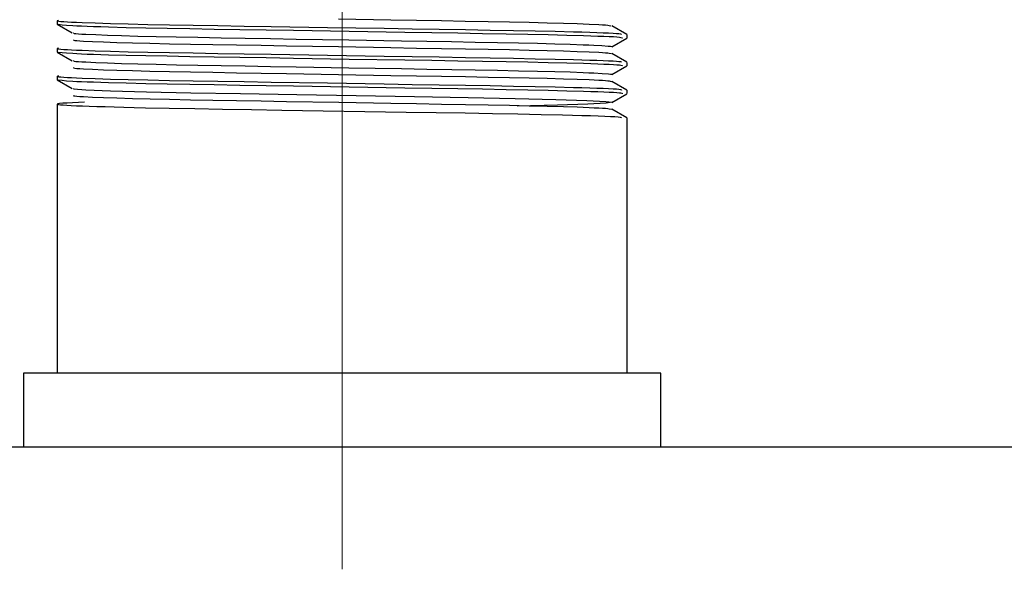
# Model space of a CAD drawing. Header units: millimetres. Extents: x 262469 to 275208, y -32539 to 9411.
# Tile 193 of 256: x 267850 to 267870, y -13723 to -13712. Entities that reach past the tile are written whole.
import ezdxf

# ---------------------------------------------------------------- set-up
doc = ezdxf.new("R2010")
doc.units = ezdxf.units.MM
doc.header["$LTSCALE"] = 100
doc.layers.add('$ IE_TELETECHNIKA', color=5, linetype='Continuous', lineweight=30)

msp = doc.modelspace()

# ---------------------------------------------------------------- linework, layer by layer
at = {"layer": '$ IE_TELETECHNIKA', "color": 7, "linetype": 'Continuous', "lineweight": 5, "ltscale": 20.32}
for p, q in [((267856.642, -13701.264), (267856.642, -13719.389)), ((267856.642, -13719.389), (267856.642, -13723.389))]:
    msp.add_line(p, q, dxfattribs=at)
at = {"layer": '$ IE_TELETECHNIKA', "color": 7, "linetype": 'Continuous'}
for p, q in [((267850.83, -13712.198), (267850.83, -13712.269)), ((267850.831, -13712.271), (267851.138, -13712.448)), ((267862.453, -13712.479), (267862.146, -13712.302)), ((267862.146, -13712.732), (267862.453, -13712.554)), ((267862.455, -13712.552), (267862.455, -13712.481)), ((267850.83, -13712.765), (267850.83, -13712.836)), ((267850.831, -13712.838), (267851.138, -13713.015)), ((267862.453, -13713.046), (267862.146, -13712.869)), ((267862.455, -13713.119), (267862.455, -13713.048)), ((267862.146, -13713.299), (267862.453, -13713.121)), ((267850.83, -13713.332), (267850.83, -13713.403)), ((267850.831, -13713.405), (267851.138, -13713.582)), ((267862.453, -13713.613), (267862.146, -13713.436)), ((267862.455, -13713.686), (267862.455, -13713.615)), ((267862.146, -13713.866), (267862.453, -13713.688)), ((267850.83, -13713.899), (267850.83, -13719.389)), ((267862.453, -13714.18), (267862.146, -13714.003)), ((267862.455, -13719.389), (267862.455, -13714.182)), ((267850.142, -13719.389), (267850.142, -13720.889)), ((267863.142, -13719.389), (267850.142, -13719.389)), ((267863.142, -13720.889), (267863.142, -13719.389)), ((267731.642, -13720.889), (268011.642, -13720.889))]:
    msp.add_line(p, q, dxfattribs=at)
for points in [[(267850.855, -13712.192), (267850.828, -13712.2), (267850.837, -13712.204), (267850.863, -13712.209), (267850.906, -13712.213), (267850.964, -13712.217), (267851.037, -13712.222), (267851.124, -13712.226), (267851.225, -13712.231), (267851.34, -13712.236), (267851.606, -13712.245), (267851.919, -13712.255), (267852.279, -13712.264), (267852.681, -13712.273), (267853.124, -13712.282), (267853.602, -13712.29), (267854.11, -13712.299), (267854.644, -13712.307), (267855.198, -13712.316), (267856.342, -13712.335), (267857.5, -13712.354), (267858.069, -13712.363), (267858.624, -13712.372), (267859.157, -13712.38), (267859.663, -13712.389), (267860.138, -13712.398), (267860.581, -13712.407), (267860.99, -13712.415), (267861.364, -13712.425), (267861.535, -13712.429), (267861.694, -13712.434), (267861.838, -13712.439), (267861.967, -13712.444), (267862.078, -13712.448), (267862.17, -13712.453), (267862.241, -13712.457), (267862.29, -13712.462), (267862.32, -13712.466), (267862.334, -13712.471), (267862.339, -13712.479)], [(267856.571, -13712.161), (267857.638, -13712.18), (267858.16, -13712.189), (267858.667, -13712.197), (267859.155, -13712.206), (267859.62, -13712.214), (267860.056, -13712.222), (267860.46, -13712.231), (267860.828, -13712.24), (267861.155, -13712.249), (267861.439, -13712.258), (267861.68, -13712.267), (267861.877, -13712.276), (267861.955, -13712.281), (267862.017, -13712.285), (267862.063, -13712.29), (267862.093, -13712.294), (267862.127, -13712.302)], [(267850.859, -13712.271), (267850.932, -13712.28), (267851.022, -13712.288), (267851.148, -13712.297), (267851.23, -13712.302), (267851.328, -13712.306), (267851.442, -13712.311), (267851.573, -13712.315), (267851.718, -13712.32), (267851.878, -13712.325), (267852.235, -13712.334), (267852.636, -13712.343), (267853.072, -13712.352), (267853.539, -13712.36), (267854.034, -13712.368), (267854.553, -13712.377), (267855.093, -13712.385), (267855.649, -13712.394), (267856.787, -13712.413), (267857.919, -13712.431), (267858.469, -13712.44), (267859.001, -13712.449), (267859.508, -13712.457), (267859.986, -13712.466), (267860.433, -13712.474), (267860.847, -13712.483), (267861.226, -13712.492), (267861.566, -13712.501), (267861.718, -13712.506), (267861.857, -13712.511), (267861.98, -13712.515), (267862.087, -13712.52), (267862.177, -13712.524), (267862.247, -13712.529), (267862.298, -13712.533), (267862.331, -13712.538), (267862.358, -13712.546), (267862.356, -13712.554)], [(267851.168, -13712.448), (267851.166, -13712.452), (267851.177, -13712.457), (267851.209, -13712.461), (267851.262, -13712.465), (267851.332, -13712.47), (267851.416, -13712.474), (267851.615, -13712.483), (267851.856, -13712.493), (267852.144, -13712.502), (267852.477, -13712.511), (267852.851, -13712.52), (267853.26, -13712.529), (267853.701, -13712.537), (267854.172, -13712.545), (267854.665, -13712.554), (267855.178, -13712.563), (267855.705, -13712.572), (267856.781, -13712.59), (267857.852, -13712.609), (267858.372, -13712.617), (267858.876, -13712.626), (267859.358, -13712.634), (267859.814, -13712.643), (267860.24, -13712.651), (267860.63, -13712.66), (267860.983, -13712.669), (267861.295, -13712.678), (267861.561, -13712.688), (267861.675, -13712.692), (267861.776, -13712.697), (267861.943, -13712.706), (267862.072, -13712.715), (267862.12, -13712.719), (267862.151, -13712.723), (267862.158, -13712.727), (267862.137, -13712.732)], [(267851.166, -13712.588), (267851.167, -13712.596), (267851.19, -13712.6), (267851.232, -13712.604), (267851.292, -13712.609), (267851.366, -13712.613), (267851.55, -13712.622), (267851.777, -13712.632), (267852.048, -13712.641), (267852.365, -13712.65), (267852.723, -13712.659), (267853.118, -13712.668), (267853.546, -13712.676), (267854.003, -13712.684), (267854.486, -13712.693), (267854.988, -13712.701), (267855.507, -13712.71), (267856.571, -13712.728), (267857.638, -13712.747), (267858.16, -13712.756), (267858.667, -13712.764), (267859.156, -13712.773), (267859.62, -13712.781), (267860.056, -13712.789), (267860.46, -13712.798), (267860.828, -13712.807), (267861.155, -13712.816), (267861.439, -13712.825), (267861.681, -13712.834), (267861.877, -13712.843), (267861.955, -13712.848), (267862.017, -13712.852), (267862.062, -13712.857), (267862.093, -13712.861), (267862.13, -13712.869)], [(267850.855, -13712.759), (267850.828, -13712.767), (267850.837, -13712.771), (267850.863, -13712.775), (267850.906, -13712.78), (267850.964, -13712.784), (267851.037, -13712.789), (267851.124, -13712.793), (267851.225, -13712.798), (267851.34, -13712.803), (267851.606, -13712.812), (267851.919, -13712.821), (267852.279, -13712.831), (267852.681, -13712.84), (267853.124, -13712.849), (267853.602, -13712.857), (267854.11, -13712.866), (267854.644, -13712.874), (267855.198, -13712.883), (267856.342, -13712.902), (267857.5, -13712.921), (267858.069, -13712.93), (267858.624, -13712.939), (267859.157, -13712.947), (267859.663, -13712.956), (267860.138, -13712.965), (267860.581, -13712.974), (267860.99, -13712.982), (267861.364, -13712.992), (267861.535, -13712.996), (267861.694, -13713.001), (267861.838, -13713.006), (267861.967, -13713.011), (267862.078, -13713.015), (267862.17, -13713.02), (267862.241, -13713.024), (267862.29, -13713.029), (267862.32, -13713.033), (267862.334, -13713.038), (267862.339, -13713.046)], [(267850.859, -13712.838), (267850.932, -13712.847), (267851.022, -13712.855), (267851.148, -13712.864), (267851.23, -13712.869), (267851.328, -13712.873), (267851.442, -13712.878), (267851.573, -13712.882), (267851.718, -13712.887), (267851.878, -13712.892), (267852.235, -13712.901), (267852.636, -13712.91), (267853.072, -13712.918), (267853.539, -13712.927), (267854.034, -13712.935), (267854.553, -13712.944), (267855.093, -13712.952), (267855.649, -13712.961), (267856.786, -13712.98), (267857.919, -13712.998), (267858.469, -13713.007), (267859.001, -13713.016), (267859.508, -13713.024), (267859.986, -13713.033), (267860.433, -13713.041), (267860.847, -13713.05), (267861.226, -13713.059), (267861.566, -13713.068), (267861.718, -13713.073), (267861.857, -13713.077), (267861.98, -13713.082), (267862.087, -13713.087), (267862.177, -13713.091), (267862.247, -13713.096), (267862.298, -13713.1), (267862.331, -13713.105), (267862.358, -13713.113), (267862.356, -13713.121)], [(267851.167, -13713.015), (267851.164, -13713.019), (267851.175, -13713.024), (267851.209, -13713.028), (267851.263, -13713.032), (267851.333, -13713.037), (267851.417, -13713.041), (267851.615, -13713.05), (267851.857, -13713.06), (267852.145, -13713.069), (267852.478, -13713.078), (267852.851, -13713.087), (267853.261, -13713.096), (267853.702, -13713.104), (267854.173, -13713.112), (267854.666, -13713.121), (267855.179, -13713.13), (267855.706, -13713.139), (267856.782, -13713.157), (267857.853, -13713.176), (267858.373, -13713.184), (267858.877, -13713.193), (267859.359, -13713.201), (267859.815, -13713.21), (267860.24, -13713.218), (267860.631, -13713.227), (267860.984, -13713.236), (267861.296, -13713.245), (267861.562, -13713.255), (267861.676, -13713.259), (267861.777, -13713.264), (267861.944, -13713.273), (267862.073, -13713.282), (267862.12, -13713.286), (267862.15, -13713.29), (267862.156, -13713.294), (267862.134, -13713.299)], [(267851.167, -13713.155), (267851.166, -13713.163), (267851.189, -13713.167), (267851.231, -13713.171), (267851.292, -13713.176), (267851.367, -13713.18), (267851.55, -13713.189), (267851.777, -13713.199), (267852.048, -13713.208), (267852.365, -13713.217), (267852.723, -13713.226), (267853.118, -13713.235), (267853.546, -13713.243), (267854.003, -13713.251), (267854.486, -13713.26), (267854.989, -13713.268), (267855.507, -13713.277), (267856.571, -13713.295), (267857.638, -13713.314), (267858.16, -13713.323), (267858.668, -13713.331), (267859.156, -13713.34), (267859.62, -13713.348), (267860.056, -13713.356), (267860.46, -13713.365), (267860.828, -13713.374), (267861.155, -13713.383), (267861.44, -13713.392), (267861.681, -13713.401), (267861.785, -13713.406), (267861.877, -13713.41), (267861.954, -13713.415), (267862.016, -13713.419), (267862.061, -13713.424), (267862.093, -13713.428), (267862.132, -13713.436)], [(267850.855, -13713.325), (267850.828, -13713.334), (267850.837, -13713.338), (267850.863, -13713.342), (267850.906, -13713.347), (267850.964, -13713.351), (267851.037, -13713.356), (267851.124, -13713.36), (267851.225, -13713.365), (267851.34, -13713.37), (267851.606, -13713.379), (267851.919, -13713.388), (267852.279, -13713.398), (267852.681, -13713.407), (267853.124, -13713.416), (267853.602, -13713.424), (267854.11, -13713.433), (267854.644, -13713.441), (267855.198, -13713.45), (267856.342, -13713.469), (267857.5, -13713.488), (267858.069, -13713.497), (267858.624, -13713.506), (267859.157, -13713.514), (267859.663, -13713.523), (267860.138, -13713.532), (267860.581, -13713.54), (267860.99, -13713.549), (267861.364, -13713.559), (267861.535, -13713.563), (267861.694, -13713.568), (267861.838, -13713.573), (267861.967, -13713.577), (267862.078, -13713.582), (267862.17, -13713.587), (267862.241, -13713.591), (267862.29, -13713.596), (267862.32, -13713.6), (267862.334, -13713.604), (267862.339, -13713.613)], [(267850.859, -13713.405), (267850.932, -13713.414), (267851.022, -13713.422), (267851.148, -13713.431), (267851.23, -13713.436), (267851.328, -13713.44), (267851.442, -13713.445), (267851.573, -13713.449), (267851.718, -13713.454), (267851.878, -13713.459), (267852.235, -13713.468), (267852.636, -13713.477), (267853.072, -13713.485), (267853.539, -13713.494), (267854.034, -13713.502), (267854.553, -13713.511), (267855.093, -13713.519), (267855.649, -13713.528), (267856.787, -13713.547), (267857.919, -13713.565), (267858.469, -13713.574), (267859.001, -13713.583), (267859.508, -13713.591), (267859.986, -13713.6), (267860.433, -13713.608), (267860.847, -13713.617), (267861.227, -13713.626), (267861.566, -13713.635), (267861.718, -13713.64), (267861.857, -13713.644), (267861.98, -13713.649), (267862.087, -13713.654), (267862.177, -13713.658), (267862.247, -13713.663), (267862.298, -13713.667), (267862.331, -13713.671), (267862.358, -13713.68), (267862.356, -13713.688)], [(267851.166, -13713.582), (267851.166, -13713.589), (267851.415, -13713.608), (267851.92, -13713.629), (267852.654, -13713.649), (267853.554, -13713.668), (267854.57, -13713.686), (267855.718, -13713.706), (267856.93, -13713.727), (267858.122, -13713.747), (267859.212, -13713.766), (267860.172, -13713.784), (267861.003, -13713.804), (267861.634, -13713.825), (267862.019, -13713.845), (267862.148, -13713.863), (267862.03, -13713.881), (267861.655, -13713.902), (267861.033, -13713.922), (267860.21, -13713.942), (267860.21, -13713.942)], [(267851.388, -13713.863), (267851.141, -13713.873), (267851.032, -13713.879), (267850.942, -13713.884), (267850.876, -13713.888), (267850.84, -13713.893), (267850.829, -13713.898), (267850.837, -13713.902), (267850.86, -13713.907), (267850.9, -13713.912), (267850.955, -13713.917), (267851.027, -13713.922), (267851.116, -13713.927), (267851.221, -13713.932), (267851.343, -13713.937), (267851.482, -13713.942), (267851.637, -13713.947), (267851.807, -13713.952), (267851.992, -13713.958), (267852.19, -13713.963), (267852.403, -13713.968), (267852.628, -13713.973), (267853.113, -13713.982), (267853.641, -13713.992), (267854.204, -13714.001), (267854.797, -13714.011), (267855.412, -13714.021), (267857.948, -13714.062), (267858.562, -13714.072), (267859.151, -13714.081), (267859.707, -13714.091), (267860.225, -13714.1), (267860.704, -13714.11), (267861.141, -13714.12), (267861.344, -13714.125), (267861.533, -13714.13), (267861.707, -13714.135), (267861.864, -13714.141), (267862.001, -13714.146), (267862.117, -13714.151), (267862.208, -13714.156), (267862.273, -13714.161), (267862.312, -13714.166), (267862.332, -13714.171), (267862.339, -13714.18)], [(267851.167, -13713.722), (267851.164, -13713.73), (267851.188, -13713.734), (267851.231, -13713.738), (267851.292, -13713.743), (267851.367, -13713.747), (267851.551, -13713.756), (267851.777, -13713.765), (267852.048, -13713.775), (267852.366, -13713.784), (267852.724, -13713.793), (267853.118, -13713.802), (267853.546, -13713.81), (267854.004, -13713.818), (267854.486, -13713.826), (267854.989, -13713.835), (267855.507, -13713.844), (267856.572, -13713.862), (267857.639, -13713.881), (267858.161, -13713.89), (267858.668, -13713.898), (267859.156, -13713.907), (267859.621, -13713.915), (267860.057, -13713.923), (267860.461, -13713.932), (267860.828, -13713.941), (267861.156, -13713.95), (267861.44, -13713.959), (267861.682, -13713.968), (267861.786, -13713.973), (267861.877, -13713.977), (267861.954, -13713.982), (267862.015, -13713.986), (267862.061, -13713.991), (267862.093, -13713.995), (267862.135, -13714.003)]]:
    msp.add_lwpolyline(points, dxfattribs=at)

doc.saveas('drawing.dxf')
